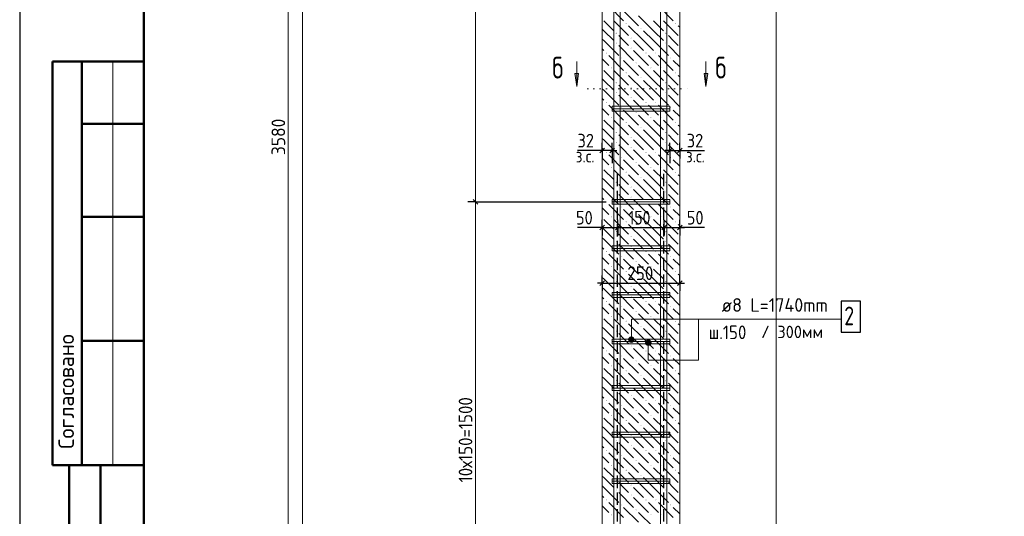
# Model space of a CAD drawing. Header units: millimetres. Extents: x 0 to 50400, y 0 to 35652.
# Tile 2 of 10: x 0 to 19044, y 9811 to 19411. Entities that reach past the tile are written whole.
import ezdxf

# ---------------------------------------------------------------- set-up
doc = ezdxf.new("R2010")
doc.units = ezdxf.units.MM
doc.linetypes.add('______2', pattern=[324, 240, -84])
doc.linetypes.add('______9', pattern=[120, 0, -120])
for name, color, linetype, lineweight in [('Standard', 7, 'Continuous', 25), ('ЖБ Пилон', 7, 'Continuous', 35), ('Позиционная метка диаметр_ шаг', 7, 'Continuous', 13), ('Позиционная метка линия выноска', 7, 'Continuous', 13), ('Размерная линия_ общее', 7, 'Continuous', 13), ('Узлы символ', 7, 'Continuous', 25)]:
    doc.layers.add(name, color=color, linetype=linetype, lineweight=lineweight)
doc.layers.add('Размерная выноска', color=7, linetype='Continuous')
doc.layers.add('Стена фоновая арматура Х1', color=7, linetype='______2', true_color=0xa0a0a0)
doc.layers.add('Стена Хомут', color=7, linetype='______2', true_color=0xa0a0a0)
doc.styles.add('ISOCPEUR', font='txt')

msp = doc.modelspace()

# ---------------------------------------------------------------- hatches: boundary and pattern name
at = {"layer": 'ЖБ Пилон', "linetype": 'Continuous', "lineweight": 18, "transparency": 33554687}
for points in [[(11722, 19343), (11730, 19351), (11737, 19343), (11730, 19335)], [(12010, 19247), (12018, 19255), (12025, 19247), (12018, 19239)], [(12682, 19343), (12690, 19351), (12697, 19343), (12690, 19335)], [(11530, 19151), (11538, 19159), (11545, 19151), (11538, 19143)], [(11818, 19055), (11826, 19063), (11833, 19055), (11826, 19047)], [(12490, 19151), (12498, 19159), (12505, 19151), (12498, 19143)], [(11530, 18959), (11538, 18967), (11545, 18959), (11538, 18951)], [(11818, 18863), (11826, 18871), (11833, 18863), (11826, 18855)], [(12490, 18959), (12498, 18967), (12505, 18959), (12498, 18951)], [(11338, 18767), (11346, 18775), (11353, 18767), (11346, 18759)], [(11626, 18671), (11634, 18679), (11641, 18671), (11634, 18663)], [(12106, 18767), (12114, 18775), (12121, 18767), (12114, 18759)], [(12298, 18767), (12306, 18775), (12313, 18767), (12306, 18759)], [(12586, 18671), (12594, 18679), (12601, 18671), (12594, 18663)], [(11434, 18479), (11442, 18487), (11449, 18479), (11442, 18471)], [(11914, 18575), (11922, 18583), (11929, 18575), (11922, 18567)], [(12202, 18479), (12210, 18487), (12217, 18479), (12210, 18471)], [(12394, 18479), (12402, 18487), (12409, 18479), (12402, 18471)], [(11722, 18383), (11730, 18391), (11737, 18383), (11730, 18375)], [(12010, 18287), (12018, 18295), (12025, 18287), (12018, 18279)], [(12682, 18383), (12690, 18391), (12697, 18383), (12690, 18375)], [(11530, 18191), (11538, 18199), (11545, 18191), (11538, 18183)], [(11818, 18095), (11826, 18103), (11833, 18095), (11826, 18087)], [(12490, 18191), (12498, 18199), (12505, 18191), (12498, 18183)], [(11530, 17999), (11538, 18007), (11545, 17999), (11538, 17991)], [(11818, 17903), (11826, 17911), (11833, 17903), (11826, 17895)], [(12490, 17999), (12498, 18007), (12505, 17999), (12498, 17991)], [(11338, 17807), (11346, 17815), (11353, 17807), (11346, 17799)], [(11626, 17711), (11634, 17719), (11641, 17711), (11634, 17703)], [(12106, 17807), (12114, 17815), (12121, 17807), (12114, 17799)], [(12298, 17807), (12306, 17815), (12313, 17807), (12306, 17799)], [(12586, 17711), (12594, 17719), (12601, 17711), (12594, 17703)], [(11434, 17519), (11442, 17527), (11449, 17519), (11442, 17511)], [(11914, 17615), (11922, 17623), (11929, 17615), (11922, 17607)], [(12202, 17519), (12210, 17527), (12217, 17519), (12210, 17511)], [(12394, 17519), (12402, 17527), (12409, 17519), (12402, 17511)], [(11722, 17423), (11730, 17431), (11737, 17423), (11730, 17415)], [(12010, 17327), (12018, 17335), (12025, 17327), (12018, 17319)], [(12682, 17423), (12690, 17431), (12697, 17423), (12690, 17415)], [(11530, 17231), (11538, 17239), (11545, 17231), (11538, 17223)], [(11818, 17135), (11826, 17143), (11833, 17135), (11826, 17127)], [(12490, 17231), (12498, 17239), (12505, 17231), (12498, 17223)], [(11530, 17039), (11538, 17047), (11545, 17039), (11538, 17031)], [(11818, 16943), (11826, 16951), (11833, 16943), (11826, 16935)], [(12490, 17039), (12498, 17047), (12505, 17039), (12498, 17031)], [(11338, 16847), (11346, 16855), (11353, 16847), (11346, 16839)], [(12106, 16847), (12114, 16855), (12121, 16847), (12114, 16839)], [(12298, 16847), (12306, 16855), (12313, 16847), (12306, 16839)], [(11626, 16751), (11634, 16759), (11641, 16751), (11634, 16743)], [(11914, 16655), (11922, 16663), (11929, 16655), (11922, 16647)], [(12586, 16751), (12594, 16759), (12601, 16751), (12594, 16743)], [(11434, 16559), (11442, 16567), (11449, 16559), (11442, 16551)], [(11722, 16463), (11730, 16471), (11737, 16463), (11730, 16455)], [(12202, 16559), (12210, 16567), (12217, 16559), (12210, 16551)], [(12394, 16559), (12402, 16567), (12409, 16559), (12402, 16551)], [(12682, 16463), (12690, 16471), (12697, 16463), (12690, 16455)], [(11530, 16271), (11538, 16279), (11545, 16271), (11538, 16263)], [(12010, 16367), (12018, 16375), (12025, 16367), (12018, 16359)], [(12490, 16271), (12498, 16279), (12505, 16271), (12498, 16263)], [(11530, 16079), (11538, 16087), (11545, 16079), (11538, 16071)], [(11818, 16175), (11826, 16183), (11833, 16175), (11826, 16167)], [(12490, 16079), (12498, 16087), (12505, 16079), (12498, 16071)], [(11338, 15887), (11346, 15895), (11353, 15887), (11346, 15879)], [(11818, 15983), (11826, 15991), (11833, 15983), (11826, 15975)], [(12106, 15887), (12114, 15895), (12121, 15887), (12114, 15879)], [(12298, 15887), (12306, 15895), (12313, 15887), (12306, 15879)], [(11626, 15791), (11634, 15799), (11641, 15791), (11634, 15783)], [(11914, 15695), (11922, 15703), (11929, 15695), (11922, 15687)], [(12586, 15791), (12594, 15799), (12601, 15791), (12594, 15783)], [(11434, 15599), (11442, 15607), (11449, 15599), (11442, 15591)], [(11722, 15503), (11730, 15511), (11737, 15503), (11730, 15495)], [(12202, 15599), (12210, 15607), (12217, 15599), (12210, 15591)], [(12394, 15599), (12402, 15607), (12409, 15599), (12402, 15591)], [(12682, 15503), (12690, 15511), (12697, 15503), (12690, 15495)], [(11530, 15311), (11538, 15319), (11545, 15311), (11538, 15303)], [(12010, 15407), (12018, 15415), (12025, 15407), (12018, 15399)], [(12490, 15311), (12498, 15319), (12505, 15311), (12498, 15303)], [(11530, 15119), (11538, 15127), (11545, 15119), (11538, 15111)], [(11818, 15215), (11826, 15223), (11833, 15215), (11826, 15207)], [(12490, 15119), (12498, 15127), (12505, 15119), (12498, 15111)], [(11338, 14927), (11346, 14935), (11353, 14927), (11346, 14919)], [(11818, 15023), (11826, 15031), (11833, 15023), (11826, 15015)], [(12106, 14927), (12114, 14935), (12121, 14927), (12114, 14919)], [(12298, 14927), (12306, 14935), (12313, 14927), (12306, 14919)], [(11626, 14831), (11634, 14839), (11641, 14831), (11634, 14823)], [(11914, 14735), (11922, 14743), (11929, 14735), (11922, 14727)], [(12586, 14831), (12594, 14839), (12601, 14831), (12594, 14823)], [(11434, 14639), (11442, 14647), (11449, 14639), (11442, 14631)], [(11722, 14543), (11730, 14551), (11737, 14543), (11730, 14535)], [(12202, 14639), (12210, 14647), (12217, 14639), (12210, 14631)], [(12394, 14639), (12402, 14647), (12409, 14639), (12402, 14631)], [(12682, 14543), (12690, 14551), (12697, 14543), (12690, 14535)], [(11530, 14351), (11538, 14359), (11545, 14351), (11538, 14343)], [(12010, 14447), (12018, 14455), (12025, 14447), (12018, 14439)], [(12490, 14351), (12498, 14359), (12505, 14351), (12498, 14343)], [(11530, 14159), (11538, 14167), (11545, 14159), (11538, 14151)], [(11818, 14255), (11826, 14263), (11833, 14255), (11826, 14247)], [(12490, 14159), (12498, 14167), (12505, 14159), (12498, 14151)], [(11338, 13967), (11346, 13975), (11353, 13967), (11346, 13959)], [(11818, 14063), (11826, 14071), (11833, 14063), (11826, 14055)], [(12106, 13967), (12114, 13975), (12121, 13967), (12114, 13959)], [(12298, 13967), (12306, 13975), (12313, 13967), (12306, 13959)], [(11626, 13871), (11634, 13879), (11641, 13871), (11634, 13863)], [(11914, 13775), (11922, 13783), (11929, 13775), (11922, 13767)], [(12586, 13871), (12594, 13879), (12601, 13871), (12594, 13863)], [(11434, 13679), (11442, 13687), (11449, 13679), (11442, 13671)], [(11722, 13583), (11730, 13591), (11737, 13583), (11730, 13575)], [(12202, 13679), (12210, 13687), (12217, 13679), (12210, 13671)], [(12394, 13679), (12402, 13687), (12409, 13679), (12402, 13671)], [(12682, 13583), (12690, 13591), (12697, 13583), (12690, 13575)], [(11530, 13391), (11538, 13399), (11545, 13391), (11538, 13383)], [(12010, 13487), (12018, 13495), (12025, 13487), (12018, 13479)], [(12490, 13391), (12498, 13399), (12505, 13391), (12498, 13383)], [(11530, 13199), (11538, 13207), (11545, 13199), (11538, 13191)], [(11818, 13295), (11826, 13303), (11833, 13295), (11826, 13287)], [(12490, 13199), (12498, 13207), (12505, 13199), (12498, 13191)], [(11338, 13007), (11346, 13015), (11353, 13007), (11346, 12999)], [(11818, 13103), (11826, 13111), (11833, 13103), (11826, 13095)], [(12106, 13007), (12114, 13015), (12121, 13007), (12114, 12999)], [(12298, 13007), (12306, 13015), (12313, 13007), (12306, 12999)], [(11626, 12911), (11634, 12919), (11641, 12911), (11634, 12903)], [(11914, 12815), (11922, 12823), (11929, 12815), (11922, 12807)], [(12586, 12911), (12594, 12919), (12601, 12911), (12594, 12903)], [(11434, 12719), (11442, 12727), (11449, 12719), (11442, 12711)], [(11722, 12623), (11730, 12631), (11737, 12623), (11730, 12615)], [(12202, 12719), (12210, 12727), (12217, 12719), (12210, 12711)], [(12394, 12719), (12402, 12727), (12409, 12719), (12402, 12711)], [(12682, 12623), (12690, 12631), (12697, 12623), (12690, 12615)], [(11530, 12431), (11538, 12439), (11545, 12431), (11538, 12423)], [(12010, 12527), (12018, 12535), (12025, 12527), (12018, 12519)], [(12490, 12431), (12498, 12439), (12505, 12431), (12498, 12423)], [(11530, 12239), (11538, 12247), (11545, 12239), (11538, 12231)], [(11818, 12335), (11826, 12343), (11833, 12335), (11826, 12327)], [(12490, 12239), (12498, 12247), (12505, 12239), (12498, 12231)], [(11338, 12047), (11346, 12055), (11353, 12047), (11346, 12039)], [(11818, 12143), (11826, 12151), (11833, 12143), (11826, 12135)], [(12106, 12047), (12114, 12055), (12121, 12047), (12114, 12039)], [(12298, 12047), (12306, 12055), (12313, 12047), (12306, 12039)], [(11626, 11951), (11634, 11959), (11641, 11951), (11634, 11943)], [(11914, 11855), (11922, 11863), (11929, 11855), (11922, 11847)], [(12586, 11951), (12594, 11959), (12601, 11951), (12594, 11943)], [(11434, 11759), (11442, 11767), (11449, 11759), (11442, 11751)], [(11722, 11663), (11730, 11671), (11737, 11663), (11730, 11655)], [(12202, 11759), (12210, 11767), (12217, 11759), (12210, 11751)], [(12394, 11759), (12402, 11767), (12409, 11759), (12402, 11751)], [(12682, 11663), (12690, 11671), (12697, 11663), (12690, 11655)], [(11530, 11471), (11538, 11479), (11545, 11471), (11538, 11463)], [(12010, 11567), (12018, 11575), (12025, 11567), (12018, 11559)], [(12490, 11471), (12498, 11479), (12505, 11471), (12498, 11463)], [(11530, 11279), (11538, 11287), (11545, 11279), (11538, 11271)], [(11818, 11375), (11826, 11383), (11833, 11375), (11826, 11367)], [(12490, 11279), (12498, 11287), (12505, 11279), (12498, 11271)], [(11338, 11087), (11346, 11095), (11353, 11087), (11346, 11079)], [(11818, 11183), (11826, 11191), (11833, 11183), (11826, 11175)], [(12106, 11087), (12114, 11095), (12121, 11087), (12114, 11079)], [(12298, 11087), (12306, 11095), (12313, 11087), (12306, 11079)], [(11626, 10991), (11634, 10999), (11641, 10991), (11634, 10983)], [(11914, 10895), (11922, 10903), (11929, 10895), (11922, 10887)], [(12586, 10991), (12594, 10999), (12601, 10991), (12594, 10983)], [(11434, 10799), (11442, 10807), (11449, 10799), (11442, 10791)], [(11722, 10703), (11730, 10711), (11737, 10703), (11730, 10695)], [(12202, 10799), (12210, 10807), (12217, 10799), (12210, 10791)], [(12394, 10799), (12402, 10807), (12409, 10799), (12402, 10791)], [(12682, 10703), (12690, 10711), (12697, 10703), (12690, 10695)], [(11530, 10511), (11538, 10519), (11545, 10511), (11538, 10503)], [(12010, 10607), (12018, 10615), (12025, 10607), (12018, 10599)], [(12490, 10511), (12498, 10519), (12505, 10511), (12498, 10503)], [(11530, 10319), (11538, 10327), (11545, 10319), (11538, 10311)], [(11818, 10415), (11826, 10423), (11833, 10415), (11826, 10407)], [(12490, 10319), (12498, 10327), (12505, 10319), (12498, 10311)], [(11338, 10127), (11346, 10135), (11353, 10127), (11346, 10119)], [(11818, 10223), (11826, 10231), (11833, 10223), (11826, 10215)], [(12106, 10127), (12114, 10135), (12121, 10127), (12114, 10119)], [(12298, 10127), (12306, 10135), (12313, 10127), (12306, 10119)], [(11626, 10031), (11634, 10039), (11641, 10031), (11634, 10023)], [(11914, 9935), (11922, 9943), (11929, 9935), (11922, 9927)], [(12586, 10031), (12594, 10039), (12601, 10031), (12594, 10023)], [(11434, 9839), (11442, 9847), (11449, 9839), (11442, 9831)], [(12202, 9839), (12210, 9847), (12217, 9839), (12210, 9831)], [(12394, 9839), (12402, 9847), (12409, 9839), (12402, 9831)]]:
    msp.add_hatch(color=7, dxfattribs=at).paths.add_polyline_path(points, flags=16)
at = {"layer": 'Позиционная метка линия выноска', "linetype": 'Continuous', "lineweight": 13, "transparency": 33554687}
for points in [[(11878, 13253), (11785, 13253), (11777, 13226)], [(11878, 13253), (11777, 13226), (11885, 13226)], [(11885, 13226), (11777, 13226), (11785, 13199)], [(11858, 13272), (11804, 13272), (11785, 13253)], [(11858, 13272), (11785, 13253), (11878, 13253)], [(11885, 13226), (11785, 13199), (11878, 13199)], [(11878, 13199), (11785, 13199), (11804, 13179)], [(11804, 13272), (11858, 13272), (11831, 13280)], [(11878, 13199), (11804, 13179), (11858, 13179)], [(11858, 13179), (11804, 13179), (11831, 13172)], [(12104, 13166), (12212, 13166), (12205, 13193)], [(12104, 13166), (12205, 13193), (12112, 13193)], [(12112, 13139), (12212, 13166), (12104, 13166)], [(12112, 13193), (12205, 13193), (12185, 13212)], [(12112, 13193), (12185, 13212), (12131, 13212)], [(12112, 13139), (12205, 13139), (12212, 13166)], [(12131, 13212), (12185, 13212), (12158, 13220)], [(12131, 13119), (12205, 13139), (12112, 13139)], [(12131, 13119), (12185, 13119), (12205, 13139)], [(12185, 13119), (12131, 13119), (12158, 13112)]]:
    msp.add_hatch(color=7, dxfattribs=at).paths.add_polyline_path(points)
at = {"layer": 'Узлы символ', "linetype": 'Continuous', "lineweight": 13, "transparency": 33554687}
for points in [[(10809, 18372), (10773, 18120), (10737, 18372)], [(13310, 18372), (13274, 18120), (13238, 18372)]]:
    msp.add_hatch(color=7, dxfattribs=at).paths.add_polyline_path(points, flags=16)

# ---------------------------------------------------------------- linework, layer by layer
at = {"layer": 'Standard', "color": 7, "linetype": 'Continuous', "lineweight": 25, "transparency": 33554687}
for p, q in [((2400, 35040), (2400, 1270)), ((11312, 16926), (11222, 16836)), ((11504, 16926), (11414, 16836)), ((12530, 16836), (12620, 16926)), ((12722, 16836), (12812, 16926)), ((11222, 15347), (11312, 15437)), ((11522, 15347), (11612, 15437)), ((12422, 15347), (12512, 15437)), ((12722, 15347), (12812, 15437)), ((11222, 14273), (11312, 14363)), ((12722, 14273), (12812, 14363))]:
    msp.add_line(p, q, dxfattribs=at)
at = {"layer": 'Standard', "color": 7, "linetype": 'Continuous', "lineweight": 50, "transparency": 33554687}
for p, q in [((7, 18600), (0, 18600)), ((2400, 18600), (632, 18600)), ((632, 18600), (632, 10800)), ((632, 18600), (632, 10800)), ((1200, 18600), (1200, 10800)), ((2400, 17400), (1200, 17400)), ((2400, 15600), (1200, 15600)), ((2400, 13200), (1200, 13200)), ((0, 10800), (7, 10800)), ((632, 10800), (2400, 10800)), ((960, 600), (960, 10800)), ((960, 600), (960, 10800)), ((1560, 600), (1560, 10800))]:
    msp.add_line(p, q, dxfattribs=at)
at = {"layer": 'Standard', "color": 7, "linetype": 'Continuous', "lineweight": 13, "transparency": 33554687}
msp.add_line((1800, 18600), (1800, 10800), dxfattribs=at)
at = {"layer": 'Standard', "color": 7, "linetype": 'Continuous', "lineweight": -3, "transparency": 33554687}
for p, q in [((11267, 16881), (11267, 17031)), ((11459, 16881), (11459, 17031)), ((12575, 16881), (12575, 17031)), ((12767, 16881), (12767, 17031)), ((11267, 16881), (11177, 16881)), ((11267, 16881), (11267, 16731)), ((11267, 16881), (11267, 16881)), ((11459, 16881), (11267, 16881)), ((11459, 16881), (11459, 16731)), ((11459, 16881), (11459, 16640)), ((11459, 16881), (11549, 16881)), ((12575, 16881), (12485, 16881)), ((12575, 16881), (12575, 16731)), ((12575, 16881), (12575, 16640)), ((12767, 16881), (12767, 16731)), ((12767, 16881), (12767, 16881)), ((12767, 16881), (12857, 16881)), ((11267, 15392), (11267, 15542)), ((11567, 15392), (11567, 15542)), ((12467, 15392), (12467, 15542)), ((12767, 15392), (12767, 15542)), ((11267, 15392), (11177, 15392)), ((11267, 15392), (11267, 15242)), ((11267, 15392), (11267, 15392)), ((11267, 15392), (11567, 15392)), ((11567, 15392), (11567, 15242)), ((11567, 15392), (11567, 15392)), ((11567, 15392), (12467, 15392)), ((12467, 15392), (12467, 15242)), ((12467, 15392), (12467, 15391)), ((12467, 15392), (12767, 15392)), ((12767, 15392), (12767, 15242)), ((12767, 15392), (12767, 15392)), ((12767, 15392), (12857, 15392)), ((11267, 14318), (11177, 14318)), ((11267, 14318), (11267, 14468)), ((11267, 14318), (11267, 14168)), ((12767, 14318), (12767, 14468)), ((12767, 14318), (12767, 14168)), ((12767, 14318), (12857, 14318))]:
    msp.add_line(p, q, dxfattribs=at)
at = {"layer": 'Standard', "color": 7, "linetype": 'Continuous', "lineweight": 25, "transparency": 33554687}
msp.add_lwpolyline([(0, 0), (50400, 0), (50400, 35640), (0, 35640), (0, 0)], close=True, dxfattribs=at)
at = {"layer": 'Standard', "color": 220, "linetype": 'Continuous', "lineweight": 13, "transparency": 33554687}
for points in [[(50400, 35640), (0, 35640), (0, 0), (50400, 0), (50400, 35640)], [(2400, 0), (50400, 0), (50400, 35040), (2400, 35040), (2400, 0)]]:
    msp.add_lwpolyline(points, dxfattribs=at)
at = {"layer": 'Standard', "color": 7, "linetype": 'Continuous', "lineweight": 50, "transparency": 33554687}
msp.add_lwpolyline([(2400, 35040), (49800, 35040), (49800, 600), (2400, 600), (2400, 35040)], close=True, dxfattribs=at)
at = {"layer": 'Standard', "color": 254, "linetype": 'Continuous', "lineweight": 18, "true_color": 0xc4c4ff, "transparency": 33554687}
msp.add_lwpolyline([(5469, 3434), (14631, 3434), (14631, 32789), (5469, 32789), (5469, 3434)], dxfattribs=at)
at = {"layer": 'Standard', "color": 7, "linetype": 'Continuous', "lineweight": -3, "transparency": 33554687}
for points in [[(12575, 16881), (12742, 16881), (12742, 16881), (12767, 16881)], [(11267, 14318), (11591, 14318), (11591, 14318), (12767, 14318)]]:
    msp.add_lwpolyline(points, dxfattribs=at)
at = {"layer": 'ЖБ Пилон', "color": 7, "linetype": 'Continuous', "lineweight": 18, "transparency": 33554687}
for p, q in [((11267, 6410), (11267, 27890)), ((12767, 6410), (12767, 27890))]:
    msp.add_line(p, q, dxfattribs=at)
at = {"layer": 'ЖБ Пилон', "color": 9, "linetype": 'Continuous', "lineweight": 18, "true_color": 0xc7c7c7, "transparency": 33554687}
for p, q in [((11394, 19679), (11682, 19391)), ((12354, 19679), (12642, 19391)), ((11682, 19583), (11970, 19295)), ((12258, 19199), (11970, 19487)), ((11298, 19391), (11490, 19199)), ((11490, 19391), (11778, 19103)), ((12066, 19007), (11778, 19295)), ((12258, 19391), (12450, 19199)), ((12450, 19391), (12738, 19103)), ((12767, 19265), (12738, 19295)), ((11298, 19199), (11267, 19229)), ((11298, 19199), (11490, 19007)), ((11682, 19007), (11586, 19103)), ((12066, 19199), (12258, 19007)), ((12258, 19199), (12450, 19007)), ((12642, 19007), (12546, 19103)), ((11267, 19037), (11298, 19007)), ((11298, 19007), (11586, 18719)), ((11586, 18911), (11874, 18623)), ((11778, 18911), (11682, 19007)), ((11874, 19007), (12066, 18815)), ((12066, 19007), (12258, 18815)), ((12258, 19007), (12546, 18719)), ((12546, 18911), (12767, 18689)), ((12738, 18911), (12642, 19007)), ((11267, 18845), (11298, 18815)), ((11394, 18719), (11682, 18431)), ((11874, 18815), (12162, 18527)), ((12258, 18623), (12162, 18719)), ((12354, 18719), (12642, 18431)), ((11298, 18623), (11267, 18653)), ((11394, 18527), (11298, 18623)), ((11682, 18623), (11970, 18335)), ((12258, 18239), (11970, 18527)), ((12354, 18527), (12258, 18623)), ((12642, 18623), (12767, 18497)), ((11298, 18431), (11490, 18239)), ((11490, 18431), (11778, 18143)), ((12066, 18047), (11778, 18335)), ((12258, 18431), (12450, 18239)), ((12450, 18431), (12738, 18143)), ((12767, 18305), (12738, 18335)), ((11298, 18239), (11267, 18269)), ((11298, 18239), (11490, 18047)), ((11682, 18047), (11586, 18143)), ((12066, 18239), (12258, 18047)), ((12258, 18239), (12450, 18047)), ((12642, 18047), (12546, 18143)), ((11267, 18077), (11298, 18047)), ((11298, 18047), (11586, 17759)), ((11586, 17951), (11874, 17663)), ((11778, 17951), (11682, 18047)), ((11874, 18047), (12066, 17855)), ((12066, 18047), (12258, 17855)), ((12258, 18047), (12546, 17759)), ((12546, 17951), (12767, 17729)), ((12738, 17951), (12642, 18047)), ((11267, 17885), (11298, 17855)), ((11394, 17759), (11682, 17471)), ((11874, 17855), (12162, 17567)), ((12258, 17663), (12162, 17759)), ((12354, 17759), (12642, 17471)), ((11298, 17663), (11267, 17693)), ((11394, 17567), (11298, 17663)), ((11682, 17663), (11970, 17375)), ((12258, 17279), (11970, 17567)), ((12354, 17567), (12258, 17663)), ((12642, 17663), (12767, 17537)), ((11298, 17471), (11490, 17279)), ((11490, 17471), (11778, 17183)), ((12066, 17087), (11778, 17375)), ((12258, 17471), (12450, 17279)), ((12450, 17471), (12738, 17183)), ((12767, 17345), (12738, 17375)), ((11298, 17279), (11267, 17309)), ((11298, 17279), (11490, 17087)), ((11682, 17087), (11586, 17183)), ((12066, 17279), (12258, 17087)), ((12258, 17279), (12450, 17087)), ((12642, 17087), (12546, 17183)), ((11267, 17117), (11298, 17087)), ((11298, 17087), (11586, 16799)), ((11586, 16991), (11874, 16703)), ((11778, 16991), (11682, 17087)), ((11874, 17087), (12066, 16895)), ((12066, 17087), (12258, 16895)), ((12258, 17087), (12546, 16799)), ((12546, 16991), (12767, 16769)), ((12738, 16991), (12642, 17087)), ((11267, 16925), (11298, 16895)), ((11394, 16799), (11682, 16511)), ((11874, 16895), (12162, 16607)), ((12258, 16703), (12162, 16799)), ((12354, 16799), (12642, 16511)), ((11298, 16703), (11267, 16733)), ((11394, 16607), (11298, 16703)), ((11682, 16703), (11970, 16415)), ((12258, 16319), (11970, 16607)), ((12354, 16607), (12258, 16703)), ((12642, 16703), (12767, 16577)), ((11298, 16511), (11490, 16319)), ((11490, 16511), (11778, 16223)), ((12066, 16127), (11778, 16415)), ((12258, 16511), (12450, 16319)), ((12450, 16511), (12738, 16223)), ((12767, 16385), (12738, 16415)), ((11298, 16319), (11267, 16349)), ((11298, 16319), (11490, 16127)), ((11682, 16127), (11586, 16223)), ((12066, 16319), (12258, 16127)), ((12258, 16319), (12450, 16127)), ((12642, 16127), (12546, 16223)), ((11267, 16157), (11298, 16127)), ((11298, 16127), (11586, 15839)), ((11586, 16031), (11874, 15743)), ((11778, 16031), (11682, 16127)), ((11874, 16127), (12066, 15935)), ((12066, 16127), (12258, 15935)), ((12258, 16127), (12546, 15839)), ((12546, 16031), (12767, 15809)), ((12738, 16031), (12642, 16127)), ((11267, 15965), (11298, 15935)), ((11394, 15839), (11682, 15551)), ((11874, 15935), (12162, 15647)), ((12258, 15743), (12162, 15839)), ((12354, 15839), (12642, 15551)), ((11298, 15743), (11267, 15773)), ((11394, 15647), (11298, 15743)), ((11682, 15743), (11970, 15455)), ((12258, 15359), (11970, 15647)), ((12354, 15647), (12258, 15743)), ((12642, 15743), (12767, 15617)), ((11298, 15551), (11490, 15359)), ((11490, 15551), (11778, 15263)), ((12066, 15167), (11778, 15455)), ((12258, 15551), (12450, 15359)), ((12450, 15551), (12738, 15263)), ((12767, 15425), (12738, 15455)), ((11298, 15359), (11267, 15389)), ((11298, 15359), (11490, 15167)), ((11682, 15167), (11586, 15263)), ((12066, 15359), (12258, 15167)), ((12258, 15359), (12450, 15167)), ((12642, 15167), (12546, 15263)), ((11267, 15197), (11298, 15167)), ((11298, 15167), (11586, 14879)), ((11586, 15071), (11874, 14783)), ((11778, 15071), (11682, 15167)), ((11874, 15167), (12066, 14975)), ((12066, 15167), (12258, 14975)), ((12258, 15167), (12546, 14879)), ((12546, 15071), (12767, 14849)), ((12738, 15071), (12642, 15167)), ((11267, 15005), (11298, 14975)), ((11394, 14879), (11682, 14591)), ((11874, 14975), (12162, 14687)), ((12258, 14783), (12162, 14879)), ((12354, 14879), (12642, 14591)), ((11298, 14783), (11267, 14813)), ((11394, 14687), (11298, 14783)), ((11682, 14783), (11970, 14495)), ((12258, 14399), (11970, 14687)), ((12354, 14687), (12258, 14783)), ((12642, 14783), (12767, 14657)), ((11298, 14591), (11490, 14399)), ((11490, 14591), (11778, 14303)), ((12066, 14207), (11778, 14495)), ((12258, 14591), (12450, 14399)), ((12450, 14591), (12738, 14303)), ((12767, 14465), (12738, 14495)), ((11298, 14399), (11267, 14429)), ((11298, 14399), (11490, 14207)), ((11682, 14207), (11586, 14303)), ((12066, 14399), (12258, 14207)), ((12258, 14399), (12450, 14207)), ((12642, 14207), (12546, 14303)), ((11267, 14237), (11298, 14207)), ((11298, 14207), (11586, 13919)), ((11586, 14111), (11874, 13823)), ((11778, 14111), (11682, 14207)), ((11874, 14207), (12066, 14015)), ((12066, 14207), (12258, 14015)), ((12258, 14207), (12546, 13919)), ((12546, 14111), (12767, 13889)), ((12738, 14111), (12642, 14207)), ((11267, 14045), (11298, 14015)), ((11394, 13919), (11682, 13631)), ((11874, 14015), (12162, 13727)), ((12258, 13823), (12162, 13919)), ((12354, 13919), (12642, 13631)), ((11298, 13823), (11267, 13853)), ((11394, 13727), (11298, 13823)), ((11682, 13823), (11970, 13535)), ((12258, 13439), (11970, 13727)), ((12354, 13727), (12258, 13823)), ((12642, 13823), (12767, 13697)), ((11298, 13631), (11490, 13439)), ((11490, 13631), (11778, 13343)), ((12066, 13247), (11778, 13535)), ((12258, 13631), (12450, 13439)), ((12450, 13631), (12738, 13343)), ((12767, 13505), (12738, 13535)), ((11298, 13439), (11267, 13469)), ((11298, 13439), (11490, 13247)), ((11682, 13247), (11586, 13343)), ((12066, 13439), (12258, 13247)), ((12258, 13439), (12450, 13247)), ((12642, 13247), (12546, 13343)), ((11267, 13277), (11298, 13247)), ((11298, 13247), (11586, 12959)), ((11586, 13151), (11874, 12863)), ((11778, 13151), (11682, 13247)), ((11874, 13247), (12066, 13055)), ((12066, 13247), (12258, 13055)), ((12258, 13247), (12546, 12959)), ((12546, 13151), (12767, 12929)), ((12738, 13151), (12642, 13247)), ((11267, 13085), (11298, 13055)), ((11394, 12959), (11682, 12671)), ((11874, 13055), (12162, 12767)), ((12258, 12863), (12162, 12959)), ((12354, 12959), (12642, 12671)), ((11298, 12863), (11267, 12893)), ((11394, 12767), (11298, 12863)), ((11682, 12863), (11970, 12575)), ((12258, 12479), (11970, 12767)), ((12354, 12767), (12258, 12863)), ((12642, 12863), (12767, 12737)), ((11298, 12671), (11490, 12479)), ((11490, 12671), (11778, 12383)), ((12066, 12287), (11778, 12575)), ((12258, 12671), (12450, 12479)), ((12450, 12671), (12738, 12383)), ((12767, 12545), (12738, 12575)), ((11298, 12479), (11267, 12509)), ((11298, 12479), (11490, 12287)), ((11682, 12287), (11586, 12383)), ((12066, 12479), (12258, 12287)), ((12258, 12479), (12450, 12287)), ((12642, 12287), (12546, 12383)), ((11267, 12317), (11298, 12287)), ((11298, 12287), (11586, 11999)), ((11586, 12191), (11874, 11903)), ((11778, 12191), (11682, 12287)), ((11874, 12287), (12066, 12095)), ((12066, 12287), (12258, 12095)), ((12258, 12287), (12546, 11999)), ((12546, 12191), (12767, 11969)), ((12738, 12191), (12642, 12287)), ((11267, 12125), (11298, 12095)), ((11394, 11999), (11682, 11711)), ((11874, 12095), (12162, 11807)), ((12258, 11903), (12162, 11999)), ((12354, 11999), (12642, 11711)), ((11298, 11903), (11267, 11933)), ((11394, 11807), (11298, 11903)), ((11682, 11903), (11970, 11615)), ((12354, 11807), (12258, 11903)), ((12642, 11903), (12767, 11777)), ((11298, 11711), (11490, 11519)), ((11490, 11711), (11778, 11423)), ((12258, 11519), (11970, 11807)), ((12258, 11711), (12450, 11519)), ((12450, 11711), (12738, 11423)), ((11298, 11519), (11267, 11549)), ((11298, 11519), (11490, 11327)), ((12066, 11327), (11778, 11615)), ((12066, 11519), (12258, 11327)), ((12258, 11519), (12450, 11327)), ((12767, 11585), (12738, 11615)), ((11267, 11357), (11298, 11327)), ((11298, 11327), (11586, 11039)), ((11682, 11327), (11586, 11423)), ((11778, 11231), (11682, 11327)), ((11874, 11327), (12066, 11135)), ((12066, 11327), (12258, 11135)), ((12258, 11327), (12546, 11039)), ((12642, 11327), (12546, 11423)), ((12738, 11231), (12642, 11327)), ((11267, 11165), (11298, 11135)), ((11586, 11231), (11874, 10943)), ((11874, 11135), (12162, 10847)), ((12546, 11231), (12767, 11009)), ((11298, 10943), (11267, 10973)), ((11394, 10847), (11298, 10943)), ((11394, 11039), (11682, 10751)), ((11682, 10943), (11970, 10655)), ((12258, 10943), (12162, 11039)), ((12354, 10847), (12258, 10943)), ((12354, 11039), (12642, 10751)), ((12642, 10943), (12767, 10817)), ((11298, 10751), (11490, 10559)), ((11490, 10751), (11778, 10463)), ((12258, 10559), (11970, 10847)), ((12258, 10751), (12450, 10559)), ((12450, 10751), (12738, 10463)), ((11298, 10559), (11267, 10589)), ((11298, 10559), (11490, 10367)), ((12066, 10367), (11778, 10655)), ((12066, 10559), (12258, 10367)), ((12258, 10559), (12450, 10367)), ((12767, 10625), (12738, 10655)), ((11267, 10397), (11298, 10367)), ((11298, 10367), (11586, 10079)), ((11682, 10367), (11586, 10463)), ((11778, 10271), (11682, 10367)), ((11874, 10367), (12066, 10175)), ((12066, 10367), (12258, 10175)), ((12258, 10367), (12546, 10079)), ((12642, 10367), (12546, 10463)), ((12738, 10271), (12642, 10367)), ((11267, 10205), (11298, 10175)), ((11586, 10271), (11874, 9983)), ((11874, 10175), (12162, 9887)), ((12546, 10271), (12767, 10049)), ((11298, 9983), (11267, 10013)), ((11394, 9887), (11298, 9983)), ((11394, 10079), (11682, 9791)), ((11682, 9983), (11970, 9695)), ((12258, 9983), (12162, 10079)), ((12354, 9887), (12258, 9983)), ((12354, 10079), (12642, 9791)), ((12642, 9983), (12767, 9857)), ((12258, 9599), (11970, 9887))]:
    msp.add_line(p, q, dxfattribs=at)
at = {"layer": 'Позиционная метка линия выноска', "color": 253, "linetype": '______2', "lineweight": 25, "true_color": 0xa0a0a0, "transparency": 33554687}
for p, q in [((11555, 16430), (11555, 4034)), ((12455, 16430), (12455, 4034))]:
    msp.add_line(p, q, dxfattribs=at)
at = {"layer": 'Позиционная метка линия выноска', "color": 7, "linetype": 'Continuous', "lineweight": 13, "transparency": 33554687}
for p, q in [((11777, 13226), (11777, 13226)), ((11831, 13280), (11831, 13280)), ((11831, 13172), (11831, 13172)), ((11885, 13226), (11885, 13226)), ((12104, 13166), (12104, 13166)), ((12158, 13220), (12158, 13220)), ((12212, 13166), (12212, 13166)), ((12158, 13112), (12158, 13112))]:
    msp.add_line(p, q, dxfattribs=at)
for points in [[(15889, 13624), (11831, 13624), (11831, 13226)], [(13131, 13624), (13131, 12827), (12158, 12827), (12158, 13166)]]:
    msp.add_lwpolyline(points, dxfattribs=at)
for centre in [(11831, 13226), (12158, 13166)]:
    msp.add_circle(centre, 54, dxfattribs=at)
at = {"layer": 'Размерная выноска', "color": 7, "linetype": 'Continuous', "lineweight": -3, "transparency": 33554687}
for p, q in [((11267, 16881), (10787, 16881)), ((12767, 16881), (13247, 16881)), ((11267, 15392), (10787, 15392)), ((13247, 15392), (12767, 15392))]:
    msp.add_line(p, q, dxfattribs=at)
at = {"layer": 'Размерная линия_ общее', "color": 7, "linetype": 'Continuous', "lineweight": 13, "transparency": 33554687}
for p, q in [((5195, 27890), (5195, 6410)), ((8815, 15890), (8815, 24890)), ((8815, 6890), (8815, 15890))]:
    msp.add_line(p, q, dxfattribs=at)
at = {"layer": 'Размерная линия_ общее', "color": 7, "linetype": 'Continuous', "lineweight": -3, "transparency": 33554687}
for q in [(8665, 15890), (8965, 15890), (11339, 15890)]:
    msp.add_line((8815, 15890), q, dxfattribs=at)
at = {"layer": 'Размерная линия_ общее', "color": 7, "linetype": 'Continuous', "lineweight": 25, "transparency": 33554687}
msp.add_line((8860, 15845), (8770, 15935), dxfattribs=at)
at = {"layer": 'Стена фоновая арматура Х1', "color": 7, "linetype": 'Continuous', "lineweight": 18, "transparency": 33554687}
for points in [[(12395, 6410), (12395, 28412), (12388, 28468), (12369, 28525), (12339, 28577), (12304, 28620), (12261, 28656), (12209, 28685), (12152, 28704), (12096, 28712), (6287, 28712), (6287, 28832), (12104, 28832), (12179, 28821), (12258, 28795), (12330, 28755), (12389, 28705), (12439, 28646), (12479, 28574), (12505, 28495), (12515, 28420), (12515, 6410), (12395, 6410)], [(12395, 6410), (12395, 28412), (12388, 28468), (12369, 28525), (12339, 28577), (12304, 28620), (12261, 28656), (12209, 28685), (12152, 28704), (12096, 28712), (6287, 28712), (6287, 28832), (12104, 28832), (12179, 28821), (12258, 28795), (12330, 28755), (12389, 28705), (12439, 28646), (12479, 28574), (12505, 28495), (12515, 28420), (12515, 6410), (12395, 6410)], [(12395, 6410), (12395, 28412), (12388, 28468), (12369, 28525), (12339, 28577), (12304, 28620), (12261, 28656), (12209, 28685), (12152, 28704), (12096, 28712), (6287, 28712), (6287, 28832), (12104, 28832), (12179, 28821), (12258, 28795), (12330, 28755), (12389, 28705), (12439, 28646), (12479, 28574), (12505, 28495), (12515, 28420), (12515, 6410), (12395, 6410)], [(12395, 6410), (12395, 28412), (12388, 28468), (12369, 28525), (12339, 28577), (12304, 28620), (12261, 28656), (12209, 28685), (12152, 28704), (12096, 28712), (6287, 28712), (6287, 28832), (12104, 28832), (12179, 28821), (12258, 28795), (12330, 28755), (12389, 28705), (12439, 28646), (12479, 28574), (12505, 28495), (12515, 28420), (12515, 6410), (12395, 6410)], [(12395, 6410), (12395, 28412), (12388, 28468), (12369, 28525), (12339, 28577), (12304, 28620), (12261, 28656), (12209, 28685), (12152, 28704), (12096, 28712), (6287, 28712), (6287, 28832), (12104, 28832), (12179, 28821), (12258, 28795), (12330, 28755), (12389, 28705), (12439, 28646), (12479, 28574), (12505, 28495), (12515, 28420), (12515, 6410), (12395, 6410)], [(12395, 6410), (12395, 28412), (12388, 28468), (12369, 28525), (12339, 28577), (12304, 28620), (12261, 28656), (12209, 28685), (12152, 28704), (12096, 28712), (6287, 28712), (6287, 28832), (12104, 28832), (12179, 28821), (12258, 28795), (12330, 28755), (12389, 28705), (12439, 28646), (12479, 28574), (12505, 28495), (12515, 28420), (12515, 6410), (12395, 6410)], [(12395, 6410), (12395, 28412), (12388, 28468), (12369, 28525), (12339, 28577), (12304, 28620), (12261, 28656), (12209, 28685), (12152, 28704), (12096, 28712), (6287, 28712), (6287, 28832), (12104, 28832), (12179, 28821), (12258, 28795), (12330, 28755), (12389, 28705), (12439, 28646), (12479, 28574), (12505, 28495), (12515, 28420), (12515, 6410), (12395, 6410)], [(11495, 6410), (11495, 28292), (11488, 28348), (11469, 28405), (11439, 28457), (11404, 28500), (11361, 28536), (11309, 28565), (11252, 28584), (11196, 28592), (6009, 28592), (6009, 28712), (11204, 28712), (11279, 28701), (11358, 28675), (11430, 28635), (11489, 28585), (11539, 28526), (11579, 28454), (11605, 28375), (11615, 28300), (11615, 6410), (11495, 6410)], [(11495, 6410), (11495, 28292), (11488, 28348), (11469, 28405), (11439, 28457), (11404, 28500), (11361, 28536), (11309, 28565), (11252, 28584), (11196, 28592), (6009, 28592), (6009, 28712), (11204, 28712), (11279, 28701), (11358, 28675), (11430, 28635), (11489, 28585), (11539, 28526), (11579, 28454), (11605, 28375), (11615, 28300), (11615, 6410), (11495, 6410)], [(11495, 6410), (11495, 28292), (11488, 28348), (11469, 28405), (11439, 28457), (11404, 28500), (11361, 28536), (11309, 28565), (11252, 28584), (11196, 28592), (6009, 28592), (6009, 28712), (11204, 28712), (11279, 28701), (11358, 28675), (11430, 28635), (11489, 28585), (11539, 28526), (11579, 28454), (11605, 28375), (11615, 28300), (11615, 6410), (11495, 6410)], [(11495, 6410), (11495, 28292), (11488, 28348), (11469, 28405), (11439, 28457), (11404, 28500), (11361, 28536), (11309, 28565), (11252, 28584), (11196, 28592), (6009, 28592), (6009, 28712), (11204, 28712), (11279, 28701), (11358, 28675), (11430, 28635), (11489, 28585), (11539, 28526), (11579, 28454), (11605, 28375), (11615, 28300), (11615, 6410), (11495, 6410)], [(11495, 6410), (11495, 28292), (11488, 28348), (11469, 28405), (11439, 28457), (11404, 28500), (11361, 28536), (11309, 28565), (11252, 28584), (11196, 28592), (6009, 28592), (6009, 28712), (11204, 28712), (11279, 28701), (11358, 28675), (11430, 28635), (11489, 28585), (11539, 28526), (11579, 28454), (11605, 28375), (11615, 28300), (11615, 6410), (11495, 6410)], [(11495, 6410), (11495, 28292), (11488, 28348), (11469, 28405), (11439, 28457), (11404, 28500), (11361, 28536), (11309, 28565), (11252, 28584), (11196, 28592), (6009, 28592), (6009, 28712), (11204, 28712), (11279, 28701), (11358, 28675), (11430, 28635), (11489, 28585), (11539, 28526), (11579, 28454), (11605, 28375), (11615, 28300), (11615, 6410), (11495, 6410)], [(11495, 6410), (11495, 28292), (11488, 28348), (11469, 28405), (11439, 28457), (11404, 28500), (11361, 28536), (11309, 28565), (11252, 28584), (11196, 28592), (6009, 28592), (6009, 28712), (11204, 28712), (11279, 28701), (11358, 28675), (11430, 28635), (11489, 28585), (11539, 28526), (11579, 28454), (11605, 28375), (11615, 28300), (11615, 6410), (11495, 6410)]]:
    msp.add_lwpolyline(points, dxfattribs=at)
at = {"layer": 'Стена Хомут', "color": 7, "linetype": 'Continuous', "lineweight": 13, "transparency": 33554687}
for points in [[(11459, 17738), (12575, 17738), (12575, 17690), (11459, 17690), (11459, 17738)], [(11459, 17690), (12575, 17690), (12575, 17642), (11459, 17642), (11459, 17690)], [(11459, 15938), (12575, 15938), (12575, 15890), (11459, 15890), (11459, 15938)], [(11459, 15890), (12575, 15890), (12575, 15842), (11459, 15842), (11459, 15890)], [(11459, 15038), (12575, 15038), (12575, 14990), (11459, 14990), (11459, 15038)], [(11459, 14990), (12575, 14990), (12575, 14942), (11459, 14942), (11459, 14990)], [(11459, 14138), (12575, 14138), (12575, 14090), (11459, 14090), (11459, 14138)], [(11459, 14090), (12575, 14090), (12575, 14042), (11459, 14042), (11459, 14090)], [(11459, 13238), (12575, 13238), (12575, 13190), (11459, 13190), (11459, 13238)], [(11459, 13190), (12575, 13190), (12575, 13142), (11459, 13142), (11459, 13190)], [(11459, 12338), (12575, 12338), (12575, 12290), (11459, 12290), (11459, 12338)], [(11459, 12290), (12575, 12290), (12575, 12242), (11459, 12242), (11459, 12290)], [(11459, 11438), (12575, 11438), (12575, 11390), (11459, 11390), (11459, 11438)], [(11459, 11390), (12575, 11390), (12575, 11342), (11459, 11342), (11459, 11390)], [(11459, 10538), (12575, 10538), (12575, 10490), (11459, 10490), (11459, 10538)], [(11459, 10490), (12575, 10490), (12575, 10442), (11459, 10442), (11459, 10490)]]:
    msp.add_lwpolyline(points, dxfattribs=at)
at = {"layer": 'Стена Хомут', "color": 7, "linetype": 'Continuous', "lineweight": 25, "transparency": 33554687}
msp.add_lwpolyline([(15889, 13373), (16261, 13373), (16261, 13973), (15889, 13973), (15889, 13373)], dxfattribs=at)
at = {"layer": 'Узлы символ', "color": 7, "linetype": 'Continuous', "lineweight": 13, "transparency": 33554687}
for p, q in [((10773, 18120), (10773, 18600)), ((13274, 18120), (13274, 18600)), ((10773, 18120), (10737, 18372)), ((10737, 18372), (10809, 18372)), ((10773, 18372), (10773, 18390)), ((10809, 18372), (10773, 18120)), ((13274, 18120), (13238, 18372)), ((13238, 18372), (13310, 18372)), ((13274, 18372), (13274, 18390)), ((13310, 18372), (13274, 18120)), ((10773, 18120), (10773, 18120)), ((10773, 18120), (10773, 18120)), ((10773, 18120), (10773, 18120)), ((13274, 18120), (13274, 18120)), ((13274, 18120), (13274, 18120)), ((13274, 18120), (13274, 18120))]:
    msp.add_line(p, q, dxfattribs=at)
at = {"layer": 'Узлы символ', "color": 7, "linetype": '______9', "lineweight": 13, "transparency": 33554687}
msp.add_line((10987, 18073), (13027, 18073), dxfattribs=at)

# ---------------------------------------------------------------- texts
at = {"layer": 'Standard', "color": 7, "linetype": 'Continuous', "lineweight": 25, "transparency": 33554687, "char_height": 264, "attachment_point": 7, "style": 'ISOCPEUR'}
for s, insert, width in [('\\W0.87;32', (10789, 16941), 484.72), ('\\W0.87;32', (12902, 16941), 484.71), ('\\W0.87;50', (10759, 15452), 484.71), ('\\W0.83;150', (11780, 15452), 610.29), ('\\W0.87;50', (12902, 15452), 484.71), ('\\W0.91;250', (11753, 14378), 674.38)]:
    msp.add_mtext(s, dxfattribs=dict(at, insert=insert, width=width))
at = {"layer": 'Standard', "color": 7, "linetype": 'Continuous', "lineweight": 18, "transparency": 33554687, "char_height": 240, "width": 551.93, "attachment_point": 7, "style": 'ISOCPEUR'}
for insert in [(10756, 16652), (12889, 16652)]:
    msp.add_mtext('\\W0.90;з.с.', dxfattribs=dict(at, insert=insert))
at = {"layer": 'Standard', "color": 7, "linetype": 'Continuous', "lineweight": 50, "transparency": 33554687, "insert": (1050, 11114), "char_height": 300, "width": 2486.25, "attachment_point": 7, "rotation": 90, "style": 'ISOCPEUR'}
msp.add_mtext('\\A1;{\\fISOCPEUR|i0|b0;\\H300.000000;\\W1.000000;\\C7;Согласовано}\\P', dxfattribs=at)
at = {"layer": 'Позиционная метка диаметр_ шаг', "color": 7, "linetype": 'Continuous', "lineweight": 18, "transparency": 33554687, "insert": (14341, 13256), "char_height": 240, "width": 1314.65, "attachment_point": 7, "style": 'ISOCPEUR'}
msp.add_mtext('\\W0.96;/ 300мм', dxfattribs=at)
at = {"layer": 'Размерная линия_ общее', "color": 7, "linetype": 'Continuous', "lineweight": 25, "transparency": 33554687, "char_height": 264, "attachment_point": 7, "rotation": 90, "style": 'ISOCPEUR'}
for s, insert, width in [('\\W0.93;3580', (5135, 16793), 861.71), ('\\W0.90;10х150=1500', (8755, 10466), 1991.78)]:
    msp.add_mtext(s, dxfattribs=dict(at, insert=insert, width=width))
at = {"layer": 'Стена Хомут', "color": 7, "linetype": 'Continuous', "lineweight": 13, "transparency": 33554687, "attachment_point": 7, "style": 'ISOCPEUR'}
for s, insert, char_height, width in [('\\W0.96;ø8 L=1740mm ', (13577, 13764), 264, 2422.07), ('\\W0.78;2', (15949, 13505), 360, 391.69), ('\\W0.90;ш.150 ', (13325, 13236), 264, 1095.48)]:
    msp.add_mtext(s, dxfattribs=dict(at, insert=insert, char_height=char_height, width=width))
at = {"layer": 'Узлы символ', "color": 7, "linetype": 'Continuous', "lineweight": 35, "transparency": 33554687, "char_height": 420, "width": 456.96, "attachment_point": 7, "style": 'ISOCPEUR'}
for insert in [(10299, 18274), (13454, 18274)]:
    msp.add_mtext('\\W0.78;б', dxfattribs=dict(at, insert=insert))

doc.saveas('drawing.dxf')
